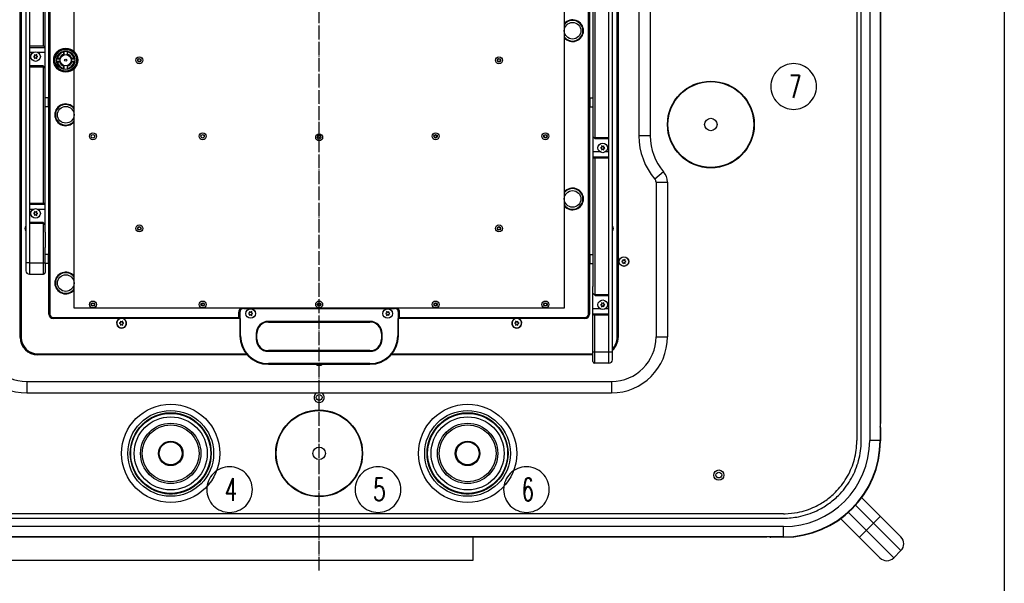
# Model space of a CAD drawing. Extents: x -1809 to 6113, y -4129 to 1471.
# Tile 186 of 197: x 3638 to 4500, y -632 to -138. Entities that reach past the tile are written whole.
import ezdxf

# ---------------------------------------------------------------- set-up
doc = ezdxf.new("R2010")
doc.units = 0
doc.linetypes.add('DOT_CENTER', pattern=[14, 12, -1, 0, -1])
doc.layers.get('0').update_dxf_attribs({"linetype": 'CONTINUOUS'})
doc.layers.add('1', color=7, linetype='CONTINUOUS')
doc.layers.add('VOLL3', color=7, linetype='CONTINUOUS')
doc.styles.add('CONVERTER_1', font='txt.shx', dxfattribs={"width": 0.63})

# ---------------------------------------------------------------- blocks, each defined once
blk = doc.blocks.new('TEXT__1049', base_point=(3480, -567.68))
at = {"layer": '1', "color": 1}
for points in [[(4315.52, -216.68), (4315.52, -216.68, 0.414214), (4335.52, -196.68), (4335.52, -196.68, 0.414214), (4315.52, -176.68), (4315.52, -176.68, 0.414214), (4295.52, -196.68), (4295.52, -196.68, 0.414214)], [(3821.52, -569.68), (3821.52, -569.68, 0.414214), (3841.52, -549.68), (3841.52, -549.68, 0.414214), (3821.52, -529.68), (3821.52, -529.68, 0.414214), (3801.52, -549.68), (3801.52, -549.68, 0.414214)], [(3951.52, -569.68), (3951.52, -569.68, 0.414214), (3971.52, -549.68), (3971.52, -549.68, 0.414214), (3951.52, -529.68), (3951.52, -529.68, 0.414214), (3931.52, -549.68), (3931.52, -549.68, 0.414214)], [(4081.52, -569.68), (4081.52, -569.68, 0.414214), (4101.52, -549.68), (4101.52, -549.68, 0.414214), (4081.52, -529.68), (4081.52, -529.68, 0.414214), (4061.52, -549.68), (4061.52, -549.68, 0.414214)]]:
    blk.add_lwpolyline(points, format="xyb", close=True, dxfattribs=at)
at = {"layer": '1', "color": 1, "style": 'CONVERTER_1', "width": 0.63}
for s, p in [('7', (4311.32, -206.68)), ('4', (3817.32, -559.68)), ('5', (3947.32, -559.68)), ('6', (4077.32, -559.68))]:
    blk.add_text(s, height=20, dxfattribs=at).set_placement(p)
blk = doc.blocks.new('TH_B__1050', base_point=(2007.8, 283.11))
at = {"color": 7, "linetype": 'CONTINUOUS'}
for p, q in [((4370.88, 306.61), (4370.88, -506.61)), ((4374.74, -506.66), (4374.74, 306.66)), ((4382.15, 306.65), (4382.15, -506.65)), ((4391.15, 306.65), (4391.15, -506.65)), ((4391.45, 291.95), (4391.45, -491.95)), ((3643.2, 236), (3643.2, -358)), ((3646.2, 239), (3646.2, -361)), ((3638.2, -416.4), (3638.2, 216.4)), ((3639.1, 216.4), (3639.1, -416.4)), ((4160.9, -416.4), (4160.9, 216.4)), ((4161.8, 216.4), (4161.8, -416.4)), ((3663.2, -396), (3663.2, 196)), ((3664.2, 196), (3664.2, -396)), ((4135.8, -396), (4135.8, 196)), ((4136.8, 196), (4136.8, -396)), ((4153.8, -439), (4153.8, 161)), ((4156.8, -436), (4156.8, 158)), ((3658.7, -161.49), (3658.7, 41.49)), ((4180, 40), (4180, -240)), ((4190, 40), (4190, -240)), ((3685.37, -166.58), (3685.37, -33.42)), ((4141.3, -38.51), (4141.3, -241.49)), ((3660.2, -162.49), (3660.2, -103)), ((4139.8, -97), (4139.8, -143)), ((4114.63, -107.08), (4114.63, -390.83)), ((4139.8, -143), (4139.8, -226.49)), ((3658.7, -161.49), (3646.7, -161.49)), ((3646.7, -179.49), (3646.7, -161.49)), ((3646.7, -162.49), (3660.2, -162.49)), ((3660.2, -194.49), (3660.2, -162.49)), ((3649.47, -166.99), (3646.7, -166.99)), ((3650.83, -169.99), (3649.7, -170.49)), ((3649.7, -170.49), (3650.83, -170.99)), ((3650.7, -168.76), (3650.83, -169.99)), ((3651.7, -169.49), (3650.7, -168.76)), ((3650.83, -170.99), (3650.7, -172.22)), ((3650.7, -172.22), (3651.7, -171.49)), ((3652.7, -168.76), (3651.7, -169.49)), ((3651.7, -171.49), (3652.7, -172.22)), ((3652.57, -169.99), (3652.7, -168.76)), ((3653.7, -170.49), (3652.57, -169.99)), ((3652.57, -170.99), (3653.7, -170.49)), ((3652.7, -172.22), (3652.57, -170.99)), ((3660.2, -166.99), (3653.93, -166.99)), ((3673.26, -172.16), (3670.15, -172.16)), ((3676.53, -168.89), (3676.53, -165.78)), ((3676.83, -168.41), (3676.83, -165.73)), ((3679.23, -165.73), (3679.23, -168.41)), ((3679.53, -168.89), (3679.53, -165.78)), ((3685.91, -172.16), (3682.8, -172.16)), ((3658.2, -178.49), (3646.7, -178.49)), ((3646.7, -179.49), (3658.7, -179.49)), ((3659.14, -179.43), (3658.2, -178.49)), ((3658.7, -298.81), (3658.7, -179.49)), ((3660.2, -180.49), (3659.14, -179.43)), ((3670.09, -172.46), (3672.78, -172.46)), ((3672.78, -174.86), (3670.09, -174.86)), ((3670.15, -175.16), (3673.26, -175.16)), ((3676.53, -181.54), (3676.53, -178.43)), ((3676.83, -181.59), (3676.83, -178.91)), ((3679.23, -178.91), (3679.23, -181.59)), ((3679.53, -181.54), (3679.53, -178.43)), ((3685.91, -175.16), (3682.8, -175.16)), ((3683.27, -172.46), (3685.96, -172.46)), ((3685.96, -174.86), (3683.27, -174.86)), ((3685.37, -390.83), (3685.37, -180.74)), ((3660.2, -277.98), (3660.2, -194.49)), ((3662.8, -206.49), (3660.2, -206.49)), ((3663, -206.69), (3662.8, -206.49)), ((3662.8, -206.49), (3662.8, -214.49)), ((3663, -206.69), (3663, -214.29)), ((4137, -206.69), (4137.2, -206.49)), ((4137, -214.29), (4137, -206.69)), ((4137.2, -206.49), (4139.8, -206.49)), ((4137.2, -214.49), (4137.2, -206.49)), ((3662.8, -214.49), (3660.2, -214.49)), ((3663, -214.29), (3662.8, -214.49)), ((3663.2, -207.99), (3663, -207.99)), ((3663.2, -212.99), (3663, -212.99)), ((4136.8, -207.99), (4137, -207.99)), ((4136.8, -212.99), (4137, -212.99)), ((4137, -214.29), (4137.2, -214.49)), ((4137.2, -214.49), (4139.8, -214.49)), ((4139.8, -226.49), (4139.8, -258.49)), ((4002.28, -239.19), (4002.28, -239.07)), ((4002.48, -239.19), (4002.48, -239.14)), ((4140.86, -241.55), (4139.8, -240.49)), ((4190, -240), (4180, -240)), ((4141.8, -242.49), (4140.86, -241.55)), ((4141.3, -241.49), (4153.3, -241.49)), ((4153.3, -242.49), (4141.8, -242.49)), ((4147.43, -249.99), (4146.3, -250.49)), ((4147.3, -248.76), (4147.43, -249.99)), ((4148.3, -249.49), (4147.3, -248.76)), ((4149.3, -248.76), (4148.3, -249.49)), ((4149.17, -249.99), (4149.3, -248.76)), ((4150.3, -250.49), (4149.17, -249.99)), ((4153.3, -241.49), (4153.3, -259.49)), ((4146.07, -253.99), (4139.8, -253.99)), ((4139.8, -258.49), (4139.8, -317.98)), ((4153.3, -258.49), (4139.8, -258.49)), ((4146.3, -250.49), (4147.43, -250.99)), ((4147.43, -250.99), (4147.3, -252.22)), ((4147.3, -252.22), (4148.3, -251.49)), ((4148.3, -251.49), (4149.3, -252.22)), ((4149.17, -250.99), (4150.3, -250.49)), ((4149.3, -252.22), (4149.17, -250.99)), ((4153.3, -253.99), (4150.53, -253.99)), ((4141.3, -259.49), (4141.3, -378.81)), ((4153.3, -259.49), (4141.3, -259.49)), ((4201.61, -271.3), (4194.03, -277.83)), ((3660.2, -299.81), (3660.2, -277.98)), ((4195, -280.44), (4205, -280.44)), ((4195, -280.44), (4195, -416)), ((4205, -280.44), (4205, -416)), ((3646.7, -300.85), (3646.7, -298.81)), ((3646.7, -298.81), (3658.7, -298.81)), ((3646.7, -299.81), (3660.2, -299.81)), ((3646.7, -300.98), (3646.7, -300.85)), ((3646.7, -304.31), (3646.7, -300.98)), ((3660.2, -299.81), (3660.2, -297.98)), ((3660.2, -317.81), (3660.2, -299.81)), ((4139.8, -297.98), (4139.8, -322.71)), ((3649.47, -304.31), (3646.7, -304.31)), ((3646.7, -305.98), (3646.7, -304.31)), ((3646.7, -315.81), (3646.7, -305.98)), ((3650.83, -307.31), (3649.7, -307.81)), ((3649.7, -307.81), (3650.83, -308.31)), ((3650.7, -306.08), (3650.83, -307.31)), ((3651.7, -306.81), (3650.7, -306.08)), ((3650.83, -308.31), (3650.7, -309.54)), ((3650.7, -309.54), (3651.7, -308.81)), ((3652.7, -306.08), (3651.7, -306.81)), ((3651.7, -308.81), (3652.7, -309.54)), ((3652.57, -307.31), (3652.7, -306.08)), ((3653.7, -307.81), (3652.57, -307.31)), ((3652.57, -308.31), (3653.7, -307.81)), ((3652.7, -309.54), (3652.57, -308.31)), ((3660.2, -304.31), (3653.93, -304.31)), ((3658.2, -315.81), (3646.7, -315.81)), ((3646.7, -316.81), (3646.7, -315.81)), ((3658.7, -316.81), (3646.7, -316.81)), ((3646.7, -320.85), (3646.7, -318.81)), ((3659.14, -316.75), (3658.2, -315.81)), ((3658.7, -361), (3658.7, -316.81)), ((3660.2, -317.81), (3659.14, -316.75)), ((3660.2, -318.02), (3660.2, -317.81)), ((3660.2, -319.81), (3660.2, -318.02)), ((3660.2, -323.98), (3660.2, -318.02)), ((4139.8, -317.98), (4139.8, -322.71)), ((3646.7, -320.98), (3646.7, -320.85)), ((3646.7, -324.31), (3646.7, -320.98)), ((3646.7, -325.98), (3646.7, -324.31)), ((3660.2, -323.98), (3660.2, -319.81)), ((3660.2, -324.31), (3660.2, -323.98)), ((3660.2, -324.31), (3660.2, -337.81)), ((4139.8, -322.71), (4139.8, -363.81)), ((4139.8, -322.71), (4139.8, -342.71)), ((3660.2, -343.98), (3660.2, -337.81)), ((3660.2, -351), (3660.2, -340.26)), ((3662.8, -343.81), (3660.2, -343.81)), ((3663, -344.01), (3662.8, -343.81)), ((3662.8, -343.81), (3662.8, -351.81)), ((3663, -344.01), (3663, -351.61)), ((4137, -344.01), (4137.2, -343.81)), ((4137, -351.61), (4137, -344.01)), ((4137.2, -351.81), (4137.2, -343.81)), ((4137.2, -343.81), (4139.8, -343.81)), ((4139.8, -343.81), (4139.8, -343.98)), ((3646.2, -351), (3658.7, -351)), ((3660.2, -351), (3660.2, -359.5)), ((3662.8, -351.81), (3660.2, -351.81)), ((3663, -351.61), (3662.8, -351.81)), ((3663.2, -345.31), (3663, -345.31)), ((3663.2, -350.31), (3663, -350.31)), ((4136.8, -345.31), (4137, -345.31)), ((4136.8, -350.31), (4137, -350.31)), ((4137, -351.61), (4137.2, -351.81)), ((4137.2, -351.81), (4139.8, -351.81)), ((4166.03, -349.5), (4164.9, -350)), ((4164.9, -350), (4166.03, -350.5)), ((4165.9, -348.27), (4166.03, -349.5)), ((4166.9, -349), (4165.9, -348.27)), ((4166.03, -350.5), (4165.9, -351.73)), ((4165.9, -351.73), (4166.9, -351)), ((4167.9, -348.27), (4166.9, -349)), ((4166.9, -351), (4167.9, -351.73)), ((4167.77, -349.5), (4167.9, -348.27)), ((4168.9, -350), (4167.77, -349.5)), ((4167.77, -350.5), (4168.9, -350)), ((4167.9, -351.73), (4167.77, -350.5)), ((3646.2, -361), (3658.7, -361)), ((4139.8, -363.81), (4139.8, -363.98)), ((4139.8, -363.98), (4139.8, -371.81)), ((4139.8, -437.5), (4139.8, -371.81)), ((4140.86, -378.87), (4139.8, -377.81)), ((4141.8, -379.81), (4140.86, -378.87)), ((4141.3, -378.81), (4153.3, -378.81)), ((4153.3, -378.81), (4153.3, -396.81)), ((3797.52, -386.46), (3797.52, -386.51)), ((3797.72, -386.39), (3797.72, -386.51)), ((4002.28, -386.51), (4002.28, -386.39)), ((4002.48, -386.51), (4002.48, -386.46)), ((4141.8, -379.81), (4153.3, -379.81)), ((4147.43, -387.31), (4146.3, -387.81)), ((4146.3, -387.81), (4147.43, -388.31)), ((4147.3, -386.08), (4147.43, -387.31)), ((4148.3, -386.81), (4147.3, -386.08)), ((4149.3, -386.08), (4148.3, -386.81)), ((4149.17, -387.31), (4149.3, -386.08)), ((4150.3, -387.81), (4149.17, -387.31)), ((4149.17, -388.31), (4150.3, -387.81)), ((3663.2, -396), (3664.2, -396)), ((4114.63, -390.83), (3685.37, -390.83)), ((3829.5, -394.5), (3829.5, -399)), ((3829.5, -394.5), (3830, -394.5)), ((3830, -394.5), (3830, -400)), ((3830.5, -394.5), (3830.5, -415)), ((3834, -391), (3966, -391)), ((3839.13, -395), (3838, -395.5)), ((3838, -395.5), (3839.13, -396)), ((3840, -394.5), (3839, -393.77)), ((3839, -393.77), (3839.13, -395)), ((3839.13, -396), (3839, -397.23)), ((3839, -397.23), (3840, -396.5)), ((3841, -393.77), (3840, -394.5)), ((3840, -396.5), (3841, -397.23)), ((3840.87, -395), (3841, -393.77)), ((3842, -395.5), (3840.87, -395)), ((3840.87, -396), (3842, -395.5)), ((3841, -397.23), (3840.87, -396)), ((3959.13, -395), (3958, -395.5)), ((3958, -395.5), (3959.13, -396)), ((3960, -394.5), (3959, -393.77)), ((3959, -393.77), (3959.13, -395)), ((3959.13, -396), (3959, -397.23)), ((3959, -397.23), (3960, -396.5)), ((3961, -393.77), (3960, -394.5)), ((3960, -396.5), (3961, -397.23)), ((3960.87, -395), (3961, -393.77)), ((3962, -395.5), (3960.87, -395)), ((3960.87, -396), (3962, -395.5)), ((3961, -397.23), (3960.87, -396)), ((3969.5, -415), (3969.5, -394.5)), ((3970, -400), (3970, -394.5)), ((3970.5, -394.5), (3970, -394.5)), ((3970.5, -399), (3970.5, -394.5)), ((4136.8, -396), (4135.8, -396)), ((4146.07, -391.31), (4139.8, -391.31)), ((4139.8, -395.81), (4153.3, -395.81)), ((4147.43, -388.31), (4147.3, -389.54)), ((4147.3, -389.54), (4148.3, -388.81)), ((4148.3, -388.81), (4149.3, -389.54)), ((4149.3, -389.54), (4149.17, -388.31)), ((4153.3, -391.31), (4150.53, -391.31)), ((3667.2, -400), (3667.2, -399)), ((3667.2, -399), (3682.9, -399)), ((3831.1, -400), (3667.2, -400)), ((3682.9, -399), (3829.5, -399)), ((3726.08, -403.5), (3724.95, -404)), ((3724.95, -404), (3726.08, -404.5)), ((3726.95, -403), (3725.95, -402.27)), ((3725.95, -402.27), (3726.08, -403.5)), ((3726.08, -404.5), (3725.95, -405.73)), ((3725.95, -405.73), (3726.95, -405)), ((3727.95, -402.27), (3726.95, -403)), ((3726.95, -405), (3727.95, -405.73)), ((3727.82, -403.5), (3727.95, -402.27)), ((3728.95, -404), (3727.82, -403.5)), ((3727.82, -404.5), (3728.95, -404)), ((3727.95, -405.73), (3727.82, -404.5)), ((3830, -399.5), (3829.5, -399)), ((3831.1, -415), (3831.1, -400)), ((3944.5, -402.4), (3855.5, -402.4)), ((3855.5, -402.4), (3855.5, -403)), ((3855.5, -403), (3944.5, -403)), ((3944.5, -403), (3944.5, -402.4)), ((3968.9, -400), (3968.9, -415)), ((4132.8, -400), (3968.9, -400)), ((3970.5, -399), (3970, -399.5)), ((3970.5, -399), (3978.7, -399)), ((3978.7, -399), (4117.1, -399)), ((4072.18, -403.5), (4071.05, -404)), ((4071.05, -404), (4072.18, -404.5)), ((4072.05, -402.27), (4072.18, -403.5)), ((4073.05, -403), (4072.05, -402.27)), ((4072.18, -404.5), (4072.05, -405.73)), ((4072.05, -405.73), (4073.05, -405)), ((4074.05, -402.27), (4073.05, -403)), ((4073.05, -405), (4074.05, -405.73)), ((4073.92, -403.5), (4074.05, -402.27)), ((4075.05, -404), (4073.92, -403.5)), ((4073.92, -404.5), (4075.05, -404)), ((4074.05, -405.73), (4073.92, -404.5)), ((4117.1, -399), (4132.8, -399)), ((4132.8, -400), (4132.8, -399)), ((4141.3, -439), (4141.3, -396.81)), ((4153.3, -396.81), (4141.3, -396.81)), ((3844.9, -413), (3844.9, -418)), ((3844.9, -413), (3845.5, -413)), ((3845.5, -418), (3845.5, -413)), ((3954.5, -413), (3954.5, -418)), ((3955.1, -413), (3954.5, -413)), ((3955.1, -418), (3955.1, -413)), ((3831.1, -415), (3830.5, -415)), ((3845.5, -418), (3844.9, -418)), ((3954.5, -418), (3955.1, -418)), ((3968.9, -415), (3969.5, -415)), ((4195, -416), (4205, -416)), ((3653.6, -430.9), (3836.21, -430.9)), ((3855.5, -428.6), (3855.5, -428)), ((3944.5, -428), (3855.5, -428)), ((3855.5, -428.6), (3944.5, -428.6)), ((3944.5, -428.6), (3944.5, -428)), ((3963.79, -430.9), (4139.8, -430.9)), ((4139.8, -429), (4156.8, -429)), ((3836.99, -431.8), (3653.6, -431.8)), ((3944.5, -439.4), (3855.5, -439.4)), ((3855.5, -439.4), (3855.5, -440)), ((3944.5, -439.4), (3944.5, -440)), ((4139.8, -431.8), (3963.01, -431.8)), ((4153.8, -439), (4141.3, -439)), ((3855.5, -440), (3944.5, -440)), ((3644, -455), (3644, -465)), ((3644, -455), (4156, -455)), ((4156, -455), (4156, -465)), ((3644, -465), (4156, -465)), ((3767, -483.13), (3767, -482.69)), ((3773, -482.69), (3773, -482.79)), ((3773, -482.79), (3773, -483.13)), ((4027, -482.79), (4027, -482.69)), ((4027, -483.13), (4027, -482.79)), ((4033, -482.69), (4033, -483.13)), ((3764, -483.08), (3764, -483.21)), ((3776, -483.21), (3776, -483.08)), ((4024, -483.08), (4024, -483.21)), ((4036, -483.21), (4036, -483.08)), ((4391.45, -491.95), (4391.15, -491.95)), ((4391.45, -495.45), (4391.45, -506.95)), ((4391.15, -506.65), (4382.15, -506.65)), ((3734.69, -515), (3735.13, -515)), ((3735.21, -512), (3735.08, -512)), ((3735.21, -512), (3735.21, -512)), ((3804.79, -512), (3804.79, -512)), ((3804.92, -512), (3804.79, -512)), ((3804.87, -515), (3805.31, -515)), ((3994.69, -515), (3995.13, -515)), ((3995.21, -512), (3995.08, -512)), ((3995.21, -512), (3995.21, -512)), ((4064.79, -512), (4064.79, -512)), ((4064.92, -512), (4064.79, -512)), ((4064.87, -515), (4065.31, -515)), ((3735.13, -521), (3734.69, -521)), ((3735.08, -524), (3735.21, -524)), ((3804.79, -524), (3804.92, -524)), ((3805.31, -521), (3804.87, -521)), ((3995.13, -521), (3994.69, -521)), ((3995.08, -524), (3995.21, -524)), ((4064.79, -524), (4064.92, -524)), ((4065.31, -521), (4064.87, -521)), ((3764, -552.79), (3764, -552.92)), ((3767, -553.31), (3767, -552.87)), ((3773, -552.87), (3773, -553.31)), ((3776, -552.92), (3776, -552.79)), ((4024, -552.79), (4024, -552.92)), ((4027, -553.31), (4027, -552.87)), ((4033, -552.87), (4033, -553.31)), ((4036, -552.92), (4036, -552.79)), ((4375.16, -556.83), (4375.19, -556.8)), ((4409.48, -591.1), (4375.19, -556.8)), ((4369.8, -563.43), (4409.48, -603.12)), ((3493.34, -574.74), (4306.66, -574.74)), ((4306.61, -570.88), (3493.39, -570.88)), ((4356.8, -575.19), (4356.83, -575.16)), ((4356.8, -575.19), (4391.1, -609.48)), ((4363.43, -569.8), (4403.12, -609.48)), ((4391.45, -573.06), (4385.44, -579.07)), ((4306.65, -582.15), (3493.35, -582.15)), ((4306.65, -591.15), (4306.65, -582.15)), ((4385.44, -579.07), (4373.06, -591.45)), ((4306.65, -591.15), (3493.35, -591.15)), ((4291.95, -591.45), (3508.05, -591.45)), ((4291.95, -591.15), (4291.95, -591.45)), ((4306.95, -591.45), (4295.45, -591.45)), ((4403.12, -609.48), (4409.48, -603.12))]:
    blk.add_line(p, q, dxfattribs=at)
for centre, radius in [((4121.97, -147.83), 7.3), ((3678.03, -173.66), 10.5), ((3678.03, -173.66), 10), ((3651.7, -170.49), 4.15), ((3678.03, -173.66), 9.5), ((3678.03, -173.66), 8.02), ((3678.03, -173.66), 4.9), ((3742.52, -173.66), 3.05), ((3742.52, -173.66), 1.6), ((3742.52, -173.66), 1.25), ((4057.48, -173.66), 3.05), ((4057.48, -173.66), 1.6), ((4057.48, -173.66), 1.25), ((3678.03, -173.66), 0.9), ((4243, -230), 38), ((4243, -230), 37.57), ((3678.03, -221.49), 7.3), ((4243, -230), 5.45), ((3701.88, -240.29), 3.05), ((3701.88, -240.29), 1.6), ((3798, -240.29), 3.05), ((3798, -240.29), 1.6), ((3900, -241.29), 3.05), ((3900, -241.29), 1.6), ((3900, -240.29), 1.25), ((4002, -240.29), 3.05), ((4002, -240.29), 1.6), ((4002, -240.29), 1.25), ((4098.12, -240.29), 3.05), ((4098.12, -240.29), 1.6), ((4098.12, -240.29), 1.25), ((4148.3, -250.49), 4.15), ((4121.97, -295.15), 7.3), ((3651.7, -307.81), 4.15), ((3742.52, -320.98), 3.05), ((4057.48, -320.98), 3.05), ((3742.52, -320.98), 1.6), ((3742.52, -320.98), 1.25), ((4057.48, -320.98), 1.6), ((4057.48, -320.98), 1.25), ((4166.9, -350), 4.2), ((4166.9, -350), 4.15), ((3678.03, -368.81), 7.3), ((3701.88, -387.61), 3.05), ((3701.88, -387.61), 1.6), ((3701.88, -387.61), 1.25), ((3798, -387.61), 3.05), ((3798, -387.61), 1.6), ((3798, -387.61), 1.25), ((3900, -387.61), 3.05), ((3900, -387.61), 1.6), ((3900, -387.61), 1.25), ((4002, -387.61), 3.05), ((4002, -387.61), 1.6), ((4002, -387.61), 1.25), ((4098.12, -387.61), 3.05), ((4098.12, -387.61), 1.6), ((4098.12, -387.61), 1.25), ((4148.3, -387.81), 4.15), ((3840, -395.5), 4.2), ((3840, -395.5), 4.15), ((3960, -395.5), 4.2), ((3960, -395.5), 4.15), ((3900, -469), 2.5), ((3770, -518), 43), ((3770, -518), 37.57), ((3770, -518), 35.46), ((3900, -518), 38), ((3900, -518), 37.57), ((4030, -518), 43), ((4030, -518), 37.57), ((4030, -518), 35.46), ((3770, -518), 35), ((3770, -518), 32), ((4030, -518), 35), ((4030, -518), 32), ((3770, -518), 26.39), ((3770, -518), 24.89), ((4030, -518), 26.39), ((4030, -518), 24.89), ((3770, -518), 10.75), ((3770, -518), 10.25), ((3770, -518), 10), ((4030, -518), 10.75), ((4030, -518), 10.25), ((4030, -518), 10), ((3900, -518), 5.45), ((4250, -537), 4.5), ((4250, -537), 2.5)]:
    blk.add_circle(centre, radius, dxfattribs=at)
for centre, radius, start, end in [((4121.97, -147.83), 9.5, -140.60115, 140.60115), ((4121.97, -147.83), 9, -144.65433, 144.65433), ((3658.7, -162.99), 1.5, 19.47122, 90), ((3678.03, -173.66), 7.9, 100.9454, 169.0546), ((3678.03, -173.66), 7.39, 101.71707, 168.28293), ((3678.03, -173.66), 5.47, 105.92296, 164.07704), ((3672.78, -170.96), 1.5, -90, -69.73318), ((3678.03, -173.66), 5, 104.5494, 165.4506), ((3678.03, -173.66), 5.02, 107.37979, 162.62021), ((3675.33, -168.41), 1.5, -20.26682, 0), ((3680.73, -168.41), 1.5, 180, -159.73318), ((3678.03, -173.66), 5, 14.5494, 75.4506), ((3678.03, -173.66), 7.9, 10.9454, 79.0546), ((3678.03, -173.66), 7.39, 11.71707, 78.28293), ((3678.03, -173.66), 5.47, 15.92296, 74.07704), ((3678.03, -173.66), 5.02, 17.37979, 72.62021), ((3683.27, -170.96), 1.5, -110.26682, -90), ((3678.03, -173.66), 10.2, -43.96907, 43.96907), ((3658.7, -177.99), 1.5, -90, -73.12551), ((3678.03, -173.66), 7.9, -169.0546, -100.9454), ((3678.03, -173.66), 7.39, -168.28293, -101.71707), ((3678.03, -173.66), 5.47, -164.07704, -105.92296), ((3672.78, -176.36), 1.5, 69.73318, 90), ((3678.03, -173.66), 5, -165.4506, -104.5494), ((3678.03, -173.66), 5.02, -162.62021, -107.37979), ((3675.33, -178.91), 1.5, 0, 20.26682), ((3680.73, -178.91), 1.5, 159.73318, 180), ((3678.03, -173.66), 5, -75.4506, -14.5494), ((3678.03, -173.66), 5.47, -74.07704, -15.92296), ((3678.03, -173.66), 5.02, -72.62021, -17.37979), ((3678.03, -173.66), 7.39, -78.28293, -11.71707), ((3678.03, -173.66), 7.9, -79.0546, -10.9454), ((3683.27, -176.36), 1.5, 90, 110.26682), ((3678.03, -221.49), 9.5, 39.39885, -39.39885), ((3678.03, -221.49), 9, 35.34567, -35.34567), ((4007.28, -239.19), 5, 180, -155.11208), ((4007.28, -239.19), 4.8, 180, -155.81836), ((4238, -240), 58, 180, -139.29387), ((4238, -240), 48, 180, -139.29387), ((4141.3, -242.99), 1.5, 90, 106.87449), ((4141.3, -257.99), 1.5, -160.52878, -90), ((4191, -280.44), 14, 0, 40.70613), ((4191, -280.44), 4, 0, 40.70613), ((4121.97, -295.15), 9.5, -140.60115, 140.60115), ((4121.97, -295.15), 9, -144.65433, 144.65433), ((3658.7, -300.31), 1.5, 19.47122, 90), ((3645.4, -320.98), 3.1, 135.20868, -135.20868), ((3658.7, -315.31), 1.5, -90, -73.12551), ((4154.6, -320.98), 3.1, -44.79132, 44.79132), ((3645.4, -320.98), 2.9, 139.34275, -139.34275), ((4154.6, -320.98), 2.9, -40.65725, 40.65725), ((3646.2, -358), 3, 180, -90), ((3658.7, -359.5), 1.5, -90, 0), ((3678.03, -368.81), 9.5, 39.39885, -39.39885), ((3678.03, -368.81), 9, 35.34567, -35.34567), ((4141.3, -380.31), 1.5, 90, 106.87449), ((3792.72, -386.51), 4.8, -24.18164, 0), ((3792.72, -386.51), 5, -24.88792, 0), ((4007.28, -386.51), 5, 180, -155.11208), ((4007.28, -386.51), 4.8, 180, -155.81836), ((3667.2, -396), 4, 180, -90), ((3667.2, -396), 3, 180, -90), ((3834, -394.5), 4.5, 125.35767, 180), ((3834, -394.5), 4, 113.43671, 180), ((3834, -394.5), 3.5, 90, 180), ((3966, -394.5), 3.5, 0, 90), ((3966, -394.5), 4, 0, 66.56329), ((3966, -394.5), 4.5, 0, 54.64233), ((4132.8, -396), 4, -90, 0), ((4132.8, -396), 3, -90, 0), ((4141.3, -395.31), 1.5, -160.52878, -90), ((3726.95, -404), 4.35, 113.14104, 66.85896), ((3726.95, -404), 4.15, 105.45169, 74.54831), ((3855.5, -413), 10.6, 90, 180), ((3855.5, -413), 10, 90, 180), ((3944.5, -413), 10.6, 0, 90), ((3944.5, -413), 10, 0, 90), ((4073.05, -404), 4.35, 113.14104, 66.85896), ((4073.05, -404), 4.15, 105.45169, 74.54831), ((3644, -416), 49, 180, -90), ((3644, -416), 39, 180, -90), ((3653.6, -416.4), 15.4, 180, -90), ((3653.6, -416.4), 14.5, 180, -90), ((3855.5, -415), 25, 180, -90), ((3855.5, -415), 24.4, 180, -90), ((3855.5, -418), 10.6, 180, -90), ((3855.5, -418), 10, 180, -90), ((3944.5, -415), 24.4, -90, 0), ((3944.5, -415), 25, -90, 0), ((3944.5, -418), 10.6, -90, 0), ((3944.5, -418), 10, -90, 0), ((4156, -416), 39, -90, 0), ((4156, -416), 49, -90, 0), ((4146.4, -416.4), 14.5, -44.17281, 0), ((4146.4, -416.4), 15.4, -47.52063, 0), ((4141.3, -437.5), 1.5, 180, -90), ((4153.8, -436), 3, -90, 0), ((3900, -436.9), 4.2, -132.43059, -47.56941), ((3900, -436.9), 4.15, -131.66987, -48.33013), ((3900, -469), 4.5, 117.26604, 62.73396), ((3770, -518), 35.44, 94.85643, 99.7482), ((3770, -518), 35.33, 85.12962, 94.87038), ((3770, -518), 35.44, 80.2518, 85.14357), ((4030, -518), 35.44, 94.85643, 99.7482), ((4030, -518), 35.33, 85.12962, 94.87038), ((4030, -518), 35.44, 80.2518, 85.14357), ((3770, -518), 35.3, 99.78518, 170.21482), ((3770, -518), 35.3, 99.78519, 170.21481), ((3770, -518), 35.3, 9.78518, 80.21482), ((3770, -518), 35.3, 9.78519, 80.21481), ((4030, -518), 35.3, 99.78518, 170.21482), ((4030, -518), 35.3, 99.78519, 170.21481), ((4030, -518), 35.3, 9.78518, 80.21482), ((4030, -518), 35.3, 9.78519, 80.21481), ((4389.45, -495.45), 2, 0, 31.78833), ((4306.65, -506.65), 84.5, -90, 0), ((4306.65, -506.65), 75.5, -90, 0), ((4306.95, -506.95), 84.5, -90, 0), ((3770, -518), 35.33, 175.12962, -175.12962), ((3770, -518), 35.44, 170.2518, 175.14357), ((3770, -518), 35.44, 4.85643, 9.7482), ((3770, -518), 35.33, -4.87038, 4.87038), ((4030, -518), 35.33, 175.12962, -175.12962), ((4030, -518), 35.44, 170.2518, 175.14357), ((4030, -518), 35.44, 4.85643, 9.7482), ((4030, -518), 35.33, -4.87038, 4.87038), ((3770, -518), 35.44, -175.14357, -170.2518), ((3770, -518), 35.3, -170.21482, -99.78518), ((3770, -518), 35.3, -170.21481, -99.78519), ((3770, -518), 35.3, -80.21482, -9.78518), ((3770, -518), 35.3, -80.21481, -9.78519), ((3770, -518), 35.44, -9.7482, -4.85643), ((4030, -518), 35.44, -175.14357, -170.2518), ((4030, -518), 35.3, -170.21482, -99.78518), ((4030, -518), 35.3, -170.21481, -99.78519), ((4030, -518), 35.3, -80.21482, -9.78518), ((4030, -518), 35.3, -80.21481, -9.78519), ((4030, -518), 35.44, -9.7482, -4.85643), ((3770, -518), 35.44, -99.7482, -94.85643), ((3770, -518), 35.33, -94.87038, -85.12962), ((3770, -518), 35.44, -85.14357, -80.2518), ((4030, -518), 35.44, -99.7482, -94.85643), ((4030, -518), 35.33, -94.87038, -85.12962), ((4030, -518), 35.44, -85.14357, -80.2518), ((4295.45, -589.45), 2, -121.78833, -90), ((4403.47, -597.11), 8.5, -45, 45), ((4397.11, -603.47), 8.5, -135, -45)]:
    blk.add_arc(centre, radius, start, end, dxfattribs=at)
for points, knots in [([(3646.2, -351), (3645.83, -351), (3645.53, -351), (3645.33, -351), (3644.64, -351), (3644.23, -351), (3644.08, -351), (3643.9, -351), (3643.75, -351), (3643.62, -351), (3643.52, -351), (3643.41, -351), (3643.33, -350.99), (3643.26, -350.99), (3643.2, -350.99)], [0, 0, 0, 0, 0.673552, 0.868599, 1.55509, 1.965305, 2.123691, 2.296973, 2.449476, 2.57671, 2.680758, 2.791123, 2.873207, 3.00002, 3.00002, 3.00002, 3.00002]), ([(3658.7, -351), (3658.8, -351), (3658.96, -351), (3659.13, -351), (3659.37, -351), (3659.59, -351), (3659.76, -351), (3659.94, -351), (3660.07, -351), (3660.14, -351), (3660.18, -351), (3660.2, -351)], [0, 0, 0, 0, 0.2582, 0.434256, 0.669745, 0.88598, 1.06183, 1.23666, 1.365384, 1.436606, 1.500011, 1.500011, 1.500011, 1.500011]), ([(4306.61, -570.88), (4307.09, -570.88), (4307.58, -570.88), (4311.74, -570.78), (4315.4, -570.38), (4324.23, -568.65), (4329.29, -566.98), (4337.42, -563.14), (4340.61, -561.28), (4346.63, -557.04), (4349.45, -554.66), (4352.06, -552.06), (4355.81, -548.3), (4359.09, -544.1), (4364.53, -534.98), (4366.67, -530.1), (4369.71, -519.93), (4370.6, -514.67), (4370.84, -508.93), (4370.86, -508.5), (4370.88, -507.58), (4370.88, -507.09), (4370.88, -506.61)], [0, 0, 0, 0, 1.344726, 1.344726, 11.531711, 11.531711, 26.2174, 26.2174, 36.405819, 36.405819, 46.594233, 46.594233, 46.594233, 61.279836, 61.279836, 75.96545, 75.96545, 90.651092, 90.651092, 91.853934, 91.853934, 93.197825, 93.197825, 93.197825, 93.197825]), ([(4306.66, -574.74), (4306.79, -574.74), (4306.92, -574.73), (4311.33, -574.71), (4315.6, -574.28), (4325.32, -572.37), (4330.68, -570.6), (4339.29, -566.53), (4342.67, -564.56), (4349.05, -560.07), (4352.04, -557.55), (4354.8, -554.8), (4358.77, -550.82), (4362.24, -546.37), (4368, -536.71), (4370.27, -531.54), (4373.49, -520.77), (4374.43, -515.2), (4374.71, -508.74), (4374.73, -507.9), (4374.73, -506.92), (4374.74, -506.79), (4374.74, -506.66)], [0, 0, 0, 0, 0.40337, 0.40337, 13.52804, 13.52804, 30.75641, 30.75641, 42.708869, 42.708869, 54.661329, 54.661329, 54.661329, 71.889628, 71.889628, 89.117923, 89.117923, 106.346215, 106.346215, 108.931019, 108.931019, 109.334267, 109.334267, 109.334267, 109.334267])]:
    blk.add_open_spline(points, degree=3, knots=knots, dxfattribs=at)
blk = doc.blocks.new('GABEL_TOP__1051', base_point=(2988.02, -620.67))
at = {"layer": '1', "color": 3, "linetype": 'DOT_CENTER'}
blk.add_line((3900, -620.67), (3900, 420.67), dxfattribs=at)
at = {"layer": '1', "color": 3, "linetype": 'CONTINUOUS'}
for p, q in [((4035, -591.45), (3508.05, -591.55)), ((4035, -611.45), (4035, -591.45))]:
    blk.add_line(p, q, dxfattribs=at)
at = {"layer": 'VOLL3', "color": 3, "linetype": 'CONTINUOUS'}
blk.add_line((3273.55, -611.45), (4035, -611.45), dxfattribs=at)
blk = doc.blocks.new('MANI_TOPVIEW__1052', base_point=(1548.58, -951.84))
at = {"layer": '1'}
blk.add_blockref('GABEL_TOP__1051', (2988.02, -620.67), dxfattribs=at)
blk = doc.blocks.new('TOPVIEW__1053', base_point=(987.59, -951.84))
blk.add_blockref('TH_B__1050', (2007.8, 283.11))
at = {"layer": '1'}
for name, p in [('MANI_TOPVIEW__1052', (1548.58, -951.84)), ('TEXT__1049', (3480, -567.68))]:
    blk.add_blockref(name, p, dxfattribs=at)
blk = doc.blocks.new('QW__1054', base_point=(968.16, -6106.36))
at = {"layer": '1'}
blk.add_blockref('TOPVIEW__1053', (987.59, -951.84), dxfattribs=at)
blk = doc.blocks.new('TEXT__1075', base_point=(-2000, -2800))
at = {"layer": '1', "color": 7, "linetype": 'CONTINUOUS'}
for p, q in [((4500, 890), (4500, -2370)), ((4500, 700), (4500, -850))]:
    blk.add_line(p, q, dxfattribs=at)

msp = doc.modelspace()

# ---------------------------------------------------------------- block references
msp.add_blockref('QW__1054', (968.16, -6106.36))
at = {"layer": '1'}
msp.add_blockref('TEXT__1075', (-2000, -2800), dxfattribs=at)

doc.saveas('drawing.dxf')
